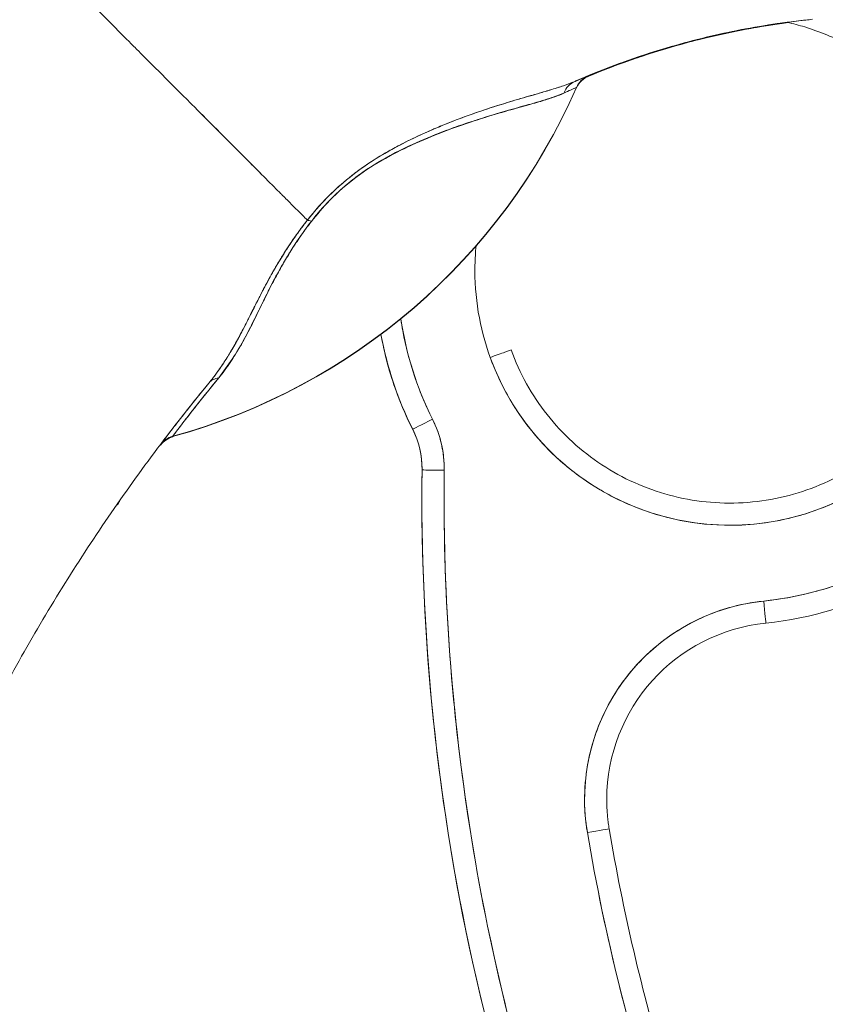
# Model space of a CAD drawing. Header units: inches. Extents: x 15 to 424, y 13 to 263.
# Tile 92 of 125: x 224.742 to 225.458, y 162.58 to 163.455. Entities that reach past the tile are written whole.
import ezdxf

# ---------------------------------------------------------------- set-up
doc = ezdxf.new("R2010")
doc.units = ezdxf.units.IN
doc.header["$LTSCALE"] = 26
doc.header["$MEASUREMENT"] = 0
doc.layers.add('Visible (ANSI)', color=7, linetype='Continuous', lineweight=5)
doc.layers.add('Visible Narrow (ANSI)', color=7, linetype='Continuous', lineweight=5)

msp = doc.modelspace()

# ---------------------------------------------------------------- linework, layer by layer
at = {"layer": 'Visible (ANSI)'}
for p, q in [((225.23676, 163.39507), (225.23676, 163.39527)), ((225.07274, 163.34013), (225.07274, 163.34014)), ((225.07274, 163.34014), (225.07274, 163.34013)), ((225.05352, 163.32857), (225.05352, 163.32859)), ((225.05352, 163.32859), (225.05352, 163.32857)), ((225.05353, 163.32858), (225.05353, 163.32859)), ((225.05353, 163.32859), (225.05353, 163.32858)), ((225.07294, 163.33552), (225.07294, 163.33555)), ((225.07294, 163.33555), (225.07294, 163.33552)), ((225.17863, 163.16193), (225.17863, 163.16193)), ((225.09126, 163.0915), (225.09126, 163.09125)), ((225.09126, 163.09125), (225.09126, 163.0915)), ((225.09959, 163.05524), (225.09959, 163.05524)), ((225.09943, 163.03047), (225.09943, 163.03072)), ((224.82878, 163.02423), (224.82836, 163.02423)), ((224.82858, 163.02454), (224.82878, 163.02454)), ((224.83073, 163.02734), (224.83094, 163.02734)), ((224.83094, 163.02765), (224.83074, 163.02765))]:
    msp.add_line(p, q, dxfattribs=at)
for centre, radius, start, end in [((225.25518, 163.38707), 0.02008, 112.54385, 156.33163), ((225.25518, 163.38676), 0.02008, 112.54384, 156.33164), ((225.02086, 163.05627), 0.09843, 359.26587, 26.59675), ((225.02086, 163.05625), 0.07874, 359.26587, 26.59675), ((225.02086, 163.05625), 0.07874, 359.26587, 26.59675), ((225.02086, 163.056), 0.07874, 0.0912, 26.59675), ((225.02086, 163.056), 0.07874, 0.0912, 26.59675), ((224.88329, 163.06554), 0.02008, 105.36014, 142.95082), ((224.88329, 163.06523), 0.02008, 105.36013, 142.95084), ((225.02086, 163.05597), 0.09843, 0.01325, 0.08756), ((225.3729, 163.23251), 0.31496, 275.85394, 319.96698)]:
    msp.add_arc(centre, radius, start, end, dxfattribs=at)
for centre, major_axis, ratio, start_param, end_param in [((225.45575, 163.43949), (-0.1273, -0.01198), 0.13327, 4.772659, 4.820642), ((225.24347, 163.3822), (-0.00797, 0.01843), 0.957433, 0.004464, 0.766525), ((225.24347, 163.3822), (-0.00797, 0.01843), 0.957433, 0.004466, 0.766526), ((225.25509, 163.38705), (0.00807, 0.01839), 0.999989, 0.80699, 1.570796), ((225.25509, 163.38705), (-0.0077, 0.01854), 0.999939, 0, 0.763796), ((225.25509, 163.3867), (-0.01839, 0.00807), 0.999983, 5.519389, 6.283185), ((225.25509, 163.3867), (-0.0077, 0.01854), 0.999928, 0, 0.763801), ((223.91644, 162.85506), (1.33104, 0.55056), 0.001182, 6.282701, 6.294638), ((223.92219, 162.85711), (1.32529, 0.54819), 0.001172, 6.270746, 6.282735), ((224.73197, 163.6164), (0.50479, -0.22132), 0.999999, 5.393676, 6.283185), ((224.73197, 163.61654), (0.55118, 0), 0.999774, 4.980883, 5.869821), ((224.73197, 163.61654), (-0.55118, 0), 0.999774, 1.83929, 2.7281), ((223.79666, 162.87073), (1.44013, 0.5244), 0.001203, 6.282742, 6.293855), ((223.79657, 162.87046), (1.44022, 0.52436), 0.001191, 6.271644, 6.282757), ((225.3729, 163.23253), (0.21277, 0.0773), 0.999999, 3.141593, 6.283185), ((225.01108, 163.26453), (-0.01591, 0.01225), 0.235613, 5.543792, 5.861136), ((225.01108, 163.26453), (0.01591, -0.01225), 0.235645, 2.402392, 2.719776), ((225.3729, 163.23253), (-0.29214, -0.04293), 0.999999, 0, 0.31831), ((225.37285, 163.23225), (-0.28159, -0.141), 1, 5.99941, 6.283185), ((225.3729, 163.23226), (-0.30985, -0.05653), 0.999999, 0, 0.283747), ((225.3729, 163.23251), (-0.28163, -0.14101), 1, 6.000149, 6.283185), ((225.37285, 163.2325), (-0.30976, -0.05674), 0.999999, 0, 0.283074), ((225.16012, 163.15521), (0.0185, 0.00672), 0.001197, 6.28275, 7.853547), ((224.92581, 163.11978), (-0.01553, 0.01273), 0.762042, 5.651821, 6.281349), ((224.92581, 163.11978), (-0.01553, 0.01273), 0.762042, 5.651822, 6.281349), ((225.10887, 163.10031), (-0.0176, -0.00881), 0.001139, 4.711819, 6.282615), ((225.10887, 163.10031), (-0.0176, -0.00881), 0.001139, 4.711819, 6.282615), ((225.10887, 163.10006), (-0.0176, -0.00881), 0.001139, 0.106524, 0.106684), ((225.10887, 163.10006), (-0.0176, -0.00881), 0.001139, 0.106524, 0.106684), ((224.88351, 163.06587), (-0.00533, 0.01935), 0.999887, 0, 0.655638), ((224.88352, 163.06587), (-0.01602, 0.0121), 0.999467, 5.627518, 6.283185), ((224.88352, 163.0655), (-0.00533, 0.01936), 0.999856, 0, 0.655679), ((224.88351, 163.0655), (-0.01602, 0.0121), 0.999531, 5.627547, 6.283185), ((225.32052, 163.67953), (-0.44255, -0.59463), 0.000759, 6.250815, 6.282163), ((225.32051, 163.67938), (-0.44254, -0.59448), 0.000762, 6.250814, 6.282167), ((225.32051, 163.67908), (-0.44254, -0.59448), 0.00076, 6.282161, 6.313513), ((227.01282, 163.03072), (-1.91339, 0), 0.999999, 6.270372, 6.762512), ((227.01282, 163.03072), (-1.91339, 0), 0.999999, 6.270372, 6.762512), ((225.11927, 163.05499), (-0.01968, 0.00025), 0.001273, 4.712405, 6.283202), ((225.11927, 163.05499), (-0.01968, 0.00025), 0.001273, 4.712405, 6.283202), ((227.01282, 163.03075), (-1.8937, 0), 0.999999, 6.270372, 6.762512), ((225.3729, 163.23253), (0.29374, 0.03012), 0.999999, 4.712389, 5.482307), ((227.01282, 163.03047), (-1.91339, 0), 0.999999, 0, 0.479327), ((224.8327, 163.02772), (0.02823, 0.04034), 0.028435, 1.592532, 1.669619), ((224.8327, 163.02731), (0.02823, 0.04034), 0.029662, 1.590778, 1.667866), ((225.42108, 162.76256), (-0.1747, -0.02944), 0.999999, 4.647638, 6.283185), ((225.40301, 162.93877), (0.00201, -0.01958), 0.00013, 0.001267, 1.572063), ((225.40301, 162.93877), (0.00201, -0.01958), 0.00013, 0.001267, 1.572063), ((225.42108, 162.76253), (-0.15666, -0.01606), 0.999999, 4.712389, 6.181015), ((225.24638, 162.7331), (0.01941, 0.00327), 0.001256, 6.282974, 7.85377), ((225.24638, 162.7331), (0.01941, 0.00327), 0.001256, 6.282974, 7.85377), ((227.01282, 163.03075), (-1.79134, 0), 0.999999, 0.166921, 0.479327)]:
    msp.add_ellipse(centre, major_axis=major_axis, ratio=ratio, start_param=start_param, end_param=end_param, dxfattribs=at)
for points, knots in [([(224.56997, 162.80763), (224.57939, 162.83459), (224.58795, 162.8619), (224.59588, 162.88965), (224.60381, 162.9174), (224.6111, 162.94558), (224.61799, 162.97423), (224.62488, 163.00289), (224.63137, 163.03201), (224.63766, 163.06161), (224.64396, 163.09121), (224.65008, 163.12128), (224.65621, 163.15178), (224.66234, 163.18229), (224.66849, 163.21323), (224.67485, 163.24453), (224.68122, 163.27583), (224.68779, 163.30749), (224.69475, 163.33942), (224.7017, 163.37134), (224.70904, 163.40353), (224.71691, 163.43585), (224.72478, 163.46816), (224.73318, 163.5006), (224.74223, 163.53302)], [0, 0, 0, 0, 0.125006, 0.125006, 0.125006, 0.250011, 0.250011, 0.250011, 0.375017, 0.375017, 0.375017, 0.500022, 0.500022, 0.500022, 0.625028, 0.625028, 0.625028, 0.750033, 0.750033, 0.750033, 0.875039, 0.875039, 0.875039, 1, 1, 1, 1]), ([(224.99775, 163.27724), (224.99713, 163.27786), (224.9965, 163.27849), (224.99586, 163.27913), (224.99387, 163.28112), (224.99177, 163.28323), (224.98955, 163.28545), (224.98731, 163.28768), (224.98496, 163.29004), (224.9825, 163.2925), (224.98002, 163.29499), (224.97743, 163.29758), (224.97473, 163.30029), (224.97369, 163.30132), (224.97264, 163.30237), (224.97158, 163.30344), (224.96701, 163.30801), (224.96217, 163.31285), (224.95708, 163.31796), (224.95391, 163.32113), (224.95064, 163.3244), (224.94729, 163.32776), (224.94392, 163.33114), (224.94046, 163.33461), (224.93691, 163.33817), (224.93335, 163.34173), (224.92971, 163.34538), (224.92598, 163.34912), (224.92226, 163.35285), (224.91846, 163.35666), (224.91457, 163.36056), (224.90832, 163.36683), (224.90185, 163.37332), (224.89518, 163.38), (224.89365, 163.38153), (224.89211, 163.38307), (224.89056, 163.38463), (224.88243, 163.39277), (224.87402, 163.40118), (224.86539, 163.40983), (224.85957, 163.41565), (224.85365, 163.42157), (224.84765, 163.42757), (224.845, 163.43023), (224.84233, 163.4329), (224.83964, 163.43559), (224.83122, 163.44402), (224.82265, 163.4526), (224.81391, 163.46134), (224.80799, 163.46726), (224.802, 163.47325), (224.79595, 163.4793), (224.79356, 163.48169), (224.79116, 163.48409), (224.78875, 163.48649), (224.78077, 163.49448), (224.77271, 163.50254), (224.76471, 163.51054), (224.75712, 163.51813), (224.74958, 163.52567), (224.74223, 163.53302)], [0, 0, 0, 0, 0.014459, 0.014459, 0.014459, 0.059138, 0.059138, 0.059138, 0.104088, 0.104088, 0.104088, 0.149346, 0.149346, 0.149346, 0.166667, 0.166667, 0.166667, 0.24084, 0.24084, 0.24084, 0.286952, 0.286952, 0.286952, 0.333189, 0.333189, 0.333189, 0.379462, 0.379462, 0.379462, 0.425634, 0.425634, 0.425634, 0.5, 0.5, 0.5, 0.517058, 0.517058, 0.517058, 0.606463, 0.606463, 0.606463, 0.666667, 0.666667, 0.666667, 0.693307, 0.693307, 0.693307, 0.776792, 0.776792, 0.776792, 0.833333, 0.833333, 0.833333, 0.855634, 0.855634, 0.855634, 0.929684, 0.929684, 0.929684, 1, 1, 1, 1]), ([(224.74223, 163.53302), (224.74958, 163.52567), (224.75711, 163.51814), (224.76471, 163.51054), (224.7727, 163.50254), (224.78076, 163.49448), (224.78875, 163.48649), (224.79114, 163.4841), (224.79352, 163.48172), (224.79589, 163.47936), (224.80196, 163.47329), (224.80797, 163.46728), (224.81391, 163.46134), (224.82265, 163.4526), (224.83122, 163.44401), (224.83964, 163.43559), (224.84232, 163.43291), (224.84499, 163.43023), (224.84765, 163.42758), (224.85365, 163.42157), (224.85957, 163.41565), (224.86539, 163.40983), (224.87402, 163.40118), (224.88243, 163.39277), (224.89056, 163.38463), (224.89211, 163.38308), (224.89365, 163.38154), (224.89517, 163.38001), (224.90184, 163.37332), (224.90831, 163.36683), (224.91457, 163.36056), (224.92234, 163.35277), (224.92979, 163.3453), (224.93688, 163.33819), (224.94398, 163.33107), (224.95073, 163.32432), (224.95708, 163.31796), (224.96218, 163.31285), (224.96702, 163.308), (224.97158, 163.30343), (224.97265, 163.30237), (224.97369, 163.30132), (224.97473, 163.30029), (224.97743, 163.29758), (224.98002, 163.29499), (224.9825, 163.2925), (224.98496, 163.29004), (224.98731, 163.28768), (224.98955, 163.28545), (224.99177, 163.28322), (224.99387, 163.28112), (224.99586, 163.27913), (224.9965, 163.27849), (224.99713, 163.27786), (224.99775, 163.27724)], [0, 0, 0, 0, 0.070424, 0.070424, 0.070424, 0.144534, 0.144534, 0.144534, 0.166667, 0.166667, 0.166667, 0.223344, 0.223344, 0.223344, 0.306735, 0.306735, 0.306735, 0.333333, 0.333333, 0.333333, 0.393546, 0.393546, 0.393546, 0.482972, 0.482972, 0.482972, 0.5, 0.5, 0.5, 0.574384, 0.574384, 0.574384, 0.666667, 0.666667, 0.666667, 0.759127, 0.759127, 0.759127, 0.833333, 0.833333, 0.833333, 0.850626, 0.850626, 0.850626, 0.89589, 0.89589, 0.89589, 0.940848, 0.940848, 0.940848, 0.985537, 0.985537, 0.985537, 1, 1, 1, 1]), ([(225.44041, 163.45506), (225.43462, 163.45443), (225.42883, 163.45373), (225.42305, 163.45296), (225.40186, 163.45014), (225.38075, 163.44633), (225.3598, 163.44155), (225.33886, 163.43677), (225.31808, 163.43101), (225.29756, 163.42429), (225.27704, 163.41757), (225.25678, 163.40987), (225.23687, 163.40123), (225.23639, 163.40102), (225.2359, 163.40081), (225.23542, 163.4006)], [0, 0, 0, 0, 0.082787, 0.082787, 0.082787, 0.386071, 0.386071, 0.386071, 0.689355, 0.689355, 0.689355, 0.992639, 0.992639, 0.992639, 1, 1, 1, 1]), ([(225.23542, 163.4006), (225.26822, 163.41492), (225.30197, 163.42666), (225.33628, 163.43575), (225.37058, 163.44484), (225.40543, 163.45128), (225.44041, 163.45506)], [0, 0, 0, 0, 0.5, 0.5, 0.5, 1, 1, 1, 1]), ([(225.42485, 163.45287), (225.3951, 163.44894), (225.36549, 163.44308), (225.33628, 163.43531), (225.30553, 163.42712), (225.27521, 163.41681), (225.24564, 163.40442)], [0.0741804, 0.0741804, 0.0741804, 0.0741804, 0.5, 0.5, 0.5, 0.9482269, 0.9482269, 0.9482269, 0.9482269]), ([(225.24564, 163.40442), (225.26272, 163.41157), (225.28005, 163.41804), (225.29756, 163.4238), (225.31808, 163.43055), (225.33886, 163.43633), (225.3598, 163.44114), (225.38075, 163.44594), (225.40186, 163.44977), (225.42305, 163.45263), (225.42365, 163.45271), (225.42425, 163.45279), (225.42485, 163.45287)], [0.0517781, 0.0517781, 0.0517781, 0.0517781, 0.3106448, 0.3106448, 0.3106448, 0.613929, 0.613929, 0.613929, 0.9172132, 0.9172132, 0.9172132, 0.9258162, 0.9258162, 0.9258162, 0.9258162]), ([(225.44041, 163.45506), (225.41837, 163.45266), (225.39637, 163.44921), (225.37461, 163.44472), (225.36999, 163.44377), (225.36537, 163.44277), (225.36076, 163.44172), (225.35219, 163.43977), (225.34365, 163.43766), (225.33516, 163.43539), (225.32678, 163.43315), (225.31843, 163.43075), (225.31014, 163.4282), (225.2975, 163.42431), (225.28496, 163.42006), (225.27256, 163.41546), (225.26413, 163.41234), (225.25577, 163.40906), (225.24748, 163.40561)], [0, 0, 0, 0, 0.333333, 0.333333, 0.333333, 0.404238, 0.404238, 0.404238, 0.536303, 0.536303, 0.536303, 0.666667, 0.666667, 0.666667, 0.865191, 0.865191, 0.865191, 1, 1, 1, 1]), ([(225.24748, 163.4053), (225.25577, 163.40874), (225.26413, 163.41203), (225.27255, 163.41515), (225.28496, 163.41975), (225.2975, 163.424), (225.31014, 163.42789), (225.31844, 163.43044), (225.32678, 163.43284), (225.33516, 163.43508), (225.34366, 163.43735), (225.3522, 163.43946), (225.36079, 163.44141), (225.36538, 163.44246), (225.36999, 163.44346), (225.37462, 163.44441), (225.39124, 163.44784), (225.40801, 163.45066), (225.42482, 163.45288)], [0, 0, 0, 0, 0.1347829, 0.1347829, 0.1347829, 0.3333333, 0.3333333, 0.3333333, 0.4636854, 0.4636854, 0.4636854, 0.5958565, 0.5958565, 0.5958565, 0.6666667, 0.6666667, 0.6666667, 0.9213598, 0.9213598, 0.9213598, 0.9213598]), ([(225.58567, 163.30984), (225.58084, 163.32306), (225.57493, 163.3356), (225.56787, 163.34757), (225.56081, 163.35953), (225.55259, 163.37091), (225.54342, 163.38143), (225.53424, 163.39194), (225.5241, 163.40159), (225.51315, 163.41023), (225.50221, 163.41886), (225.49046, 163.42649), (225.47811, 163.43298), (225.46576, 163.43946), (225.45281, 163.4448), (225.43947, 163.4489), (225.43436, 163.45047), (225.42919, 163.45187), (225.42397, 163.45307)], [0, 0, 0, 0, 0.0588235, 0.0588235, 0.0588235, 0.1176471, 0.1176471, 0.1176471, 0.1764706, 0.1764706, 0.1764706, 0.2352941, 0.2352941, 0.2352941, 0.2941176, 0.2941176, 0.2941176, 0.3166876, 0.3166876, 0.3166876, 0.3166876]), ([(225.23542, 163.4006), (225.23095, 163.39867), (225.22566, 163.39676), (225.21935, 163.39476), (225.2174, 163.39414), (225.21535, 163.39351), (225.21321, 163.39286), (225.21139, 163.39231), (225.20949, 163.39175), (225.20754, 163.39117), (225.20275, 163.38976), (225.1976, 163.38827), (225.19227, 163.38673), (225.1889, 163.38575), (225.18546, 163.38475), (225.18199, 163.38372), (225.17944, 163.38297), (225.17687, 163.3822), (225.17429, 163.38141), (225.17386, 163.38128), (225.17343, 163.38115), (225.173, 163.38102), (225.16504, 163.37858), (225.15697, 163.37598), (225.14879, 163.37316), (225.14846, 163.37304), (225.14813, 163.37293), (225.1478, 163.37281), (225.13827, 163.36951), (225.12859, 163.36589), (225.11897, 163.36197), (225.11686, 163.36111), (225.11474, 163.36023), (225.11263, 163.35934), (225.11149, 163.35886), (225.11036, 163.35837), (225.10922, 163.35788), (225.10017, 163.35398), (225.09123, 163.34981), (225.08253, 163.34534), (225.08111, 163.34462), (225.0797, 163.34388), (225.0783, 163.34314), (225.06764, 163.3375), (225.05739, 163.3314), (225.04787, 163.32476), (225.04747, 163.32449), (225.04707, 163.32421), (225.04668, 163.32393), (225.03682, 163.31696), (225.02777, 163.30941), (225.01962, 163.30156), (225.01147, 163.29372), (225.0042, 163.28559), (224.99775, 163.27724)], [0, 0, 0, 0, 0.095523, 0.095523, 0.095523, 0.125, 0.125, 0.125, 0.150006, 0.150006, 0.150006, 0.211266, 0.211266, 0.211266, 0.25, 0.25, 0.25, 0.278579, 0.278579, 0.278579, 0.283368, 0.283368, 0.283368, 0.371453, 0.371453, 0.371453, 0.375, 0.375, 0.375, 0.477463, 0.477463, 0.477463, 0.5, 0.5, 0.5, 0.512193, 0.512193, 0.512193, 0.609209, 0.609209, 0.609209, 0.625, 0.625, 0.625, 0.744987, 0.744987, 0.744987, 0.75, 0.75, 0.75, 0.875, 0.875, 0.875, 1, 1, 1, 1]), ([(225.23542, 163.4006), (225.23272, 163.39943), (225.22978, 163.39831), (225.22666, 163.39721), (225.22297, 163.39591), (225.21902, 163.39464), (225.21488, 163.39337), (225.21333, 163.3929), (225.21175, 163.39242), (225.21015, 163.39194), (225.20668, 163.39091), (225.2031, 163.38987), (225.19943, 163.38881), (225.19302, 163.38695), (225.18634, 163.38503), (225.17948, 163.38297), (225.17107, 163.38046), (225.16239, 163.37775), (225.15359, 163.37479), (225.15109, 163.37395), (225.14857, 163.37309), (225.14605, 163.37221), (225.13885, 163.36969), (225.13159, 163.36699), (225.12436, 163.36413), (225.12017, 163.36248), (225.11598, 163.36076), (225.11181, 163.35899), (225.10638, 163.35668), (225.10099, 163.35427), (225.09565, 163.35177), (225.08982, 163.34904), (225.08406, 163.34619), (225.07841, 163.3432), (225.07461, 163.34119), (225.07087, 163.33912), (225.06719, 163.33699), (225.0604, 163.33306), (225.05384, 163.32892), (225.04763, 163.32459), (225.04488, 163.32268), (225.04221, 163.32073), (225.03959, 163.31874), (225.03307, 163.31376), (225.02689, 163.3085), (225.02094, 163.30283), (225.01898, 163.30096), (225.01704, 163.29904), (225.01513, 163.29709), (225.00894, 163.29076), (225.00308, 163.28402), (224.99775, 163.27724)], [0, 0, 0, 0, 0.047704, 0.047704, 0.047704, 0.103949, 0.103949, 0.103949, 0.125, 0.125, 0.125, 0.170549, 0.170549, 0.170549, 0.25, 0.25, 0.25, 0.347289, 0.347289, 0.347289, 0.375, 0.375, 0.375, 0.454119, 0.454119, 0.454119, 0.5, 0.5, 0.5, 0.559712, 0.559712, 0.559712, 0.625, 0.625, 0.625, 0.668948, 0.668948, 0.668948, 0.75, 0.75, 0.75, 0.785781, 0.785781, 0.785781, 0.875, 0.875, 0.875, 0.904424, 0.904424, 0.904424, 1, 1, 1, 1]), ([(225.24739, 163.4056), (225.24719, 163.40553), (225.24663, 163.40531), (225.24563, 163.4049), (225.24559, 163.40489), (225.24555, 163.40487), (225.2455, 163.40485), (225.24451, 163.40445), (225.24313, 163.40388), (225.24148, 163.40318), (225.23977, 163.40246), (225.23776, 163.40161), (225.23542, 163.4006)], [0, 0, 0, 0, 0.333333, 0.333333, 0.333333, 0.347376, 0.347376, 0.347376, 0.666667, 0.666667, 0.666667, 1, 1, 1, 1]), ([(225.24739, 163.4056), (225.24732, 163.40558), (225.24703, 163.40546), (225.24651, 163.40526), (225.24633, 163.40519), (225.24612, 163.4051), (225.24589, 163.40501), (225.24505, 163.40467), (225.24388, 163.40419), (225.24235, 163.40355), (225.24221, 163.40349), (225.24207, 163.40343), (225.24192, 163.40337), (225.24018, 163.40264), (225.23801, 163.40172), (225.23542, 163.4006)], [0, 0, 0, 0, 0.246085, 0.246085, 0.246085, 0.333333, 0.333333, 0.333333, 0.638792, 0.638792, 0.638792, 0.666667, 0.666667, 0.666667, 1, 1, 1, 1]), ([(225.24391, 163.40373), (225.24451, 163.40399), (225.24505, 163.40422), (225.2455, 163.40442), (225.24555, 163.40444), (225.24559, 163.40446), (225.24563, 163.40447), (225.24663, 163.4049), (225.24719, 163.40515), (225.24739, 163.40524)], [0.5065785, 0.5065785, 0.5065785, 0.5065785, 0.6526564, 0.6526564, 0.6526564, 0.6666667, 0.6666667, 0.6666667, 1, 1, 1, 1]), ([(225.24391, 163.40373), (225.2447, 163.40408), (225.24536, 163.40436), (225.24589, 163.40458), (225.24609, 163.40467), (225.24628, 163.40475), (225.24644, 163.40482), (225.247, 163.40506), (225.24731, 163.4052), (225.24739, 163.40524)], [0.4744954, 0.4744954, 0.4744954, 0.4744954, 0.6666667, 0.6666667, 0.6666667, 0.7424678, 0.7424678, 0.7424678, 1, 1, 1, 1]), ([(225.24748, 163.40561), (225.24748, 163.40562), (225.24746, 163.40562), (225.24742, 163.40561), (225.24741, 163.4056), (225.2474, 163.4056), (225.24739, 163.4056)], [0, 0, 0, 0, 0.787547, 0.787547, 0.787547, 1, 1, 1, 1]), ([(225.24739, 163.40524), (225.24743, 163.40527), (225.24746, 163.40529), (225.24748, 163.4053), (225.24748, 163.4053), (225.24748, 163.4053), (225.24748, 163.4053)], [0, 0, 0, 0, 0.784452, 0.784452, 0.784452, 1, 1, 1, 1]), ([(225.00127, 163.27611), (225.00627, 163.28257), (225.01174, 163.28895), (225.0176, 163.29496), (225.02258, 163.30007), (225.02785, 163.30491), (225.03327, 163.3094), (225.03573, 163.31145), (225.03824, 163.31343), (225.04078, 163.31533), (225.04938, 163.32178), (225.05828, 163.32735), (225.06704, 163.3323), (225.06802, 163.33285), (225.069, 163.33339), (225.06997, 163.33393), (225.07821, 163.33848), (225.08632, 163.34241), (225.09421, 163.34595), (225.10366, 163.3502), (225.1128, 163.35389), (225.12153, 163.35715), (225.12723, 163.35928), (225.13275, 163.36122), (225.1381, 163.36301), (225.14189, 163.36428), (225.14559, 163.36549), (225.14919, 163.36663), (225.15783, 163.36938), (225.16591, 163.37179), (225.17341, 163.37396), (225.17961, 163.37576), (225.18542, 163.3774), (225.19082, 163.37893), (225.19131, 163.37907), (225.19181, 163.37921), (225.19229, 163.37934), (225.19748, 163.38081), (225.20228, 163.38218), (225.20667, 163.38351), (225.21061, 163.3847), (225.21423, 163.38586), (225.21752, 163.38703), (225.22044, 163.38807), (225.2231, 163.38912), (225.22549, 163.39019)], [0, 0, 0, 0, 0.067597, 0.067597, 0.067597, 0.125, 0.125, 0.125, 0.151167, 0.151167, 0.151167, 0.240091, 0.240091, 0.240091, 0.25, 0.25, 0.25, 0.333853, 0.333853, 0.333853, 0.434449, 0.434449, 0.434449, 0.5, 0.5, 0.5, 0.546484, 0.546484, 0.546484, 0.657929, 0.657929, 0.657929, 0.75, 0.75, 0.75, 0.758447, 0.758447, 0.758447, 0.848119, 0.848119, 0.848119, 0.928517, 0.928517, 0.928517, 1, 1, 1, 1]), ([(225.00127, 163.27611), (225.00686, 163.2836), (225.01325, 163.29078), (225.02037, 163.29774), (225.02749, 163.3047), (225.03534, 163.31143), (225.04386, 163.31761), (225.05238, 163.32379), (225.06156, 163.32942), (225.07114, 163.33456), (225.08072, 163.33971), (225.09068, 163.34439), (225.10079, 163.34872), (225.1109, 163.35304), (225.12116, 163.35702), (225.13137, 163.36067), (225.14158, 163.36431), (225.15176, 163.36761), (225.16178, 163.37061), (225.1718, 163.3736), (225.18161, 163.37634), (225.19002, 163.3787), (225.19842, 163.38107), (225.20546, 163.38305), (225.21129, 163.38493), (225.21712, 163.38681), (225.22176, 163.38859), (225.22549, 163.39019)], [0, 0, 0, 0, 0.111111, 0.111111, 0.111111, 0.222222, 0.222222, 0.222222, 0.333333, 0.333333, 0.333333, 0.444444, 0.444444, 0.444444, 0.555556, 0.555556, 0.555556, 0.666667, 0.666667, 0.666667, 0.777778, 0.777778, 0.777778, 0.888889, 0.888889, 0.888889, 1, 1, 1, 1]), ([(225.22549, 163.39019), (225.22808, 163.39136), (225.23026, 163.39232), (225.23198, 163.39308), (225.23379, 163.39388), (225.23511, 163.39445), (225.23588, 163.39478), (225.23636, 163.39499), (225.23663, 163.3951), (225.2367, 163.39512)], [0, 0, 0, 0, 0.370836, 0.370836, 0.370836, 0.760631, 0.760631, 0.760631, 1, 1, 1, 1]), ([(225.22549, 163.39019), (225.22789, 163.39132), (225.22986, 163.39217), (225.2315, 163.39287), (225.23314, 163.39357), (225.23442, 163.39414), (225.23529, 163.39452), (225.23615, 163.39491), (225.23661, 163.3951), (225.2367, 163.39512)], [0, 0, 0, 0, 0.333333, 0.333333, 0.333333, 0.666667, 0.666667, 0.666667, 1, 1, 1, 1]), ([(225.16012, 163.15523), (225.16495, 163.14201), (225.17086, 163.12947), (225.17792, 163.1175), (225.18498, 163.10554), (225.1932, 163.09416), (225.20237, 163.08364), (225.21155, 163.07313), (225.22169, 163.06348), (225.23264, 163.05484), (225.24358, 163.04621), (225.25533, 163.03858), (225.26768, 163.03209), (225.28003, 163.02561), (225.29298, 163.02027), (225.30632, 163.01617), (225.31965, 163.01207), (225.33336, 163.0092), (225.34722, 163.00762), (225.36108, 163.00604), (225.37509, 163.00574), (225.389, 163.00673), (225.40292, 163.00772), (225.41674, 163.01001), (225.43023, 163.01354), (225.44373, 163.01707), (225.45689, 163.02186), (225.46951, 163.02781), (225.48212, 163.03376), (225.49419, 163.04088), (225.50549, 163.04906), (225.5168, 163.05723), (225.52735, 163.06644), (225.53696, 163.07655), (225.54657, 163.08666), (225.55525, 163.09767), (225.56284, 163.10937), (225.57042, 163.12107), (225.57693, 163.13348), (225.58224, 163.14638), (225.58755, 163.15928), (225.59166, 163.17267), (225.59451, 163.18632), (225.59735, 163.19997), (225.59894, 163.21388), (225.59922, 163.22783), (225.59951, 163.24178), (225.5985, 163.25578), (225.59624, 163.26949), (225.59397, 163.2832), (225.59045, 163.29661), (225.58567, 163.30984)], [0, 0, 0, 0, 0.058824, 0.058824, 0.058824, 0.117647, 0.117647, 0.117647, 0.176471, 0.176471, 0.176471, 0.235294, 0.235294, 0.235294, 0.294118, 0.294118, 0.294118, 0.352941, 0.352941, 0.352941, 0.411765, 0.411765, 0.411765, 0.470588, 0.470588, 0.470588, 0.529412, 0.529412, 0.529412, 0.588235, 0.588235, 0.588235, 0.647059, 0.647059, 0.647059, 0.705882, 0.705882, 0.705882, 0.764706, 0.764706, 0.764706, 0.823529, 0.823529, 0.823529, 0.882353, 0.882353, 0.882353, 0.941176, 0.941176, 0.941176, 1, 1, 1, 1]), ([(224.99775, 163.27724), (224.99681, 163.27604), (224.99587, 163.27482), (224.99494, 163.2736), (224.99234, 163.27018), (224.98977, 163.26667), (224.98724, 163.26308), (224.98458, 163.25931), (224.98196, 163.25545), (224.9794, 163.25152), (224.97762, 163.24878), (224.97587, 163.24601), (224.97416, 163.24322), (224.97328, 163.24178), (224.9724, 163.24034), (224.97154, 163.23889), (224.96886, 163.2344), (224.96626, 163.22984), (224.96374, 163.22525), (224.96109, 163.22042), (224.95852, 163.21554), (224.95601, 163.21065), (224.95524, 163.20915), (224.95447, 163.20764), (224.95371, 163.20613), (224.95187, 163.2025), (224.95005, 163.19887), (224.94824, 163.19525), (224.94558, 163.18992), (224.94292, 163.18461), (224.94016, 163.17932), (224.9383, 163.17576), (224.9364, 163.17221), (224.93442, 163.16867), (224.93332, 163.16669), (224.93219, 163.16471), (224.93104, 163.16274), (224.92785, 163.15731), (224.92448, 163.15191), (224.92083, 163.1466), (224.91756, 163.14184), (224.91408, 163.13714), (224.9103, 163.13253)], [0, 0, 0, 0, 0.028646, 0.028646, 0.028646, 0.108264, 0.108264, 0.108264, 0.191862, 0.191862, 0.191862, 0.25, 0.25, 0.25, 0.279904, 0.279904, 0.279904, 0.37246, 0.37246, 0.37246, 0.469969, 0.469969, 0.469969, 0.5, 0.5, 0.5, 0.572304, 0.572304, 0.572304, 0.678496, 0.678496, 0.678496, 0.75, 0.75, 0.75, 0.790087, 0.790087, 0.790087, 0.900698, 0.900698, 0.900698, 1, 1, 1, 1]), ([(224.99775, 163.27724), (224.99016, 163.26759), (224.98336, 163.25777), (224.97725, 163.24817), (224.97717, 163.24803), (224.97708, 163.2479), (224.97699, 163.24776), (224.97138, 163.2389), (224.96636, 163.2302), (224.9616, 163.22134), (224.96128, 163.22074), (224.96096, 163.22014), (224.96063, 163.21953), (224.95885, 163.21619), (224.95711, 163.21281), (224.95538, 163.20942), (224.95421, 163.20711), (224.95304, 163.2048), (224.95188, 163.20248), (224.94984, 163.19841), (224.94781, 163.19434), (224.94576, 163.19026), (224.94524, 163.18922), (224.94471, 163.18818), (224.94418, 163.18713), (224.94194, 163.1827), (224.93965, 163.17828), (224.93728, 163.17388), (224.93514, 163.16992), (224.93294, 163.16597), (224.93062, 163.16204), (224.93041, 163.16168), (224.93019, 163.16132), (224.92998, 163.16096), (224.92805, 163.15772), (224.92605, 163.15449), (224.92395, 163.15128), (224.92175, 163.1479), (224.91945, 163.14455), (224.91703, 163.14124), (224.91488, 163.1383), (224.91264, 163.13539), (224.9103, 163.13253)], [0, 0, 0, 0, 0.2, 0.2, 0.2, 0.202822, 0.202822, 0.202822, 0.387433, 0.387433, 0.387433, 0.4, 0.4, 0.4, 0.469613, 0.469613, 0.469613, 0.517, 0.517, 0.517, 0.6, 0.6, 0.6, 0.621251, 0.621251, 0.621251, 0.71154, 0.71154, 0.71154, 0.792621, 0.792621, 0.792621, 0.8, 0.8, 0.8, 0.866842, 0.866842, 0.866842, 0.937291, 0.937291, 0.937291, 1, 1, 1, 1]), ([(224.919, 163.13704), (224.92258, 163.1414), (224.92591, 163.14592), (224.92907, 163.15062), (224.93242, 163.1556), (224.93558, 163.16078), (224.93863, 163.16617), (224.94155, 163.17132), (224.94436, 163.17665), (224.94717, 163.18218), (224.94969, 163.18713), (224.95219, 163.19224), (224.95481, 163.19752), (224.95502, 163.19793), (224.95523, 163.19835), (224.95544, 163.19877), (224.95764, 163.20319), (224.95986, 163.20769), (224.96217, 163.21229), (224.96446, 163.21686), (224.96685, 163.22152), (224.96938, 163.22626), (224.97168, 163.23055), (224.9741, 163.23491), (224.97666, 163.23932), (224.97898, 163.24331), (224.98143, 163.24735), (224.98401, 163.25142), (224.98635, 163.2551), (224.98879, 163.25881), (224.99135, 163.26252), (224.99367, 163.26589), (224.99609, 163.26926), (224.99861, 163.27261), (224.99948, 163.27378), (225.00037, 163.27494), (225.00127, 163.27611)], [0, 0, 0, 0, 0.123264, 0.123264, 0.123264, 0.254167, 0.254167, 0.254167, 0.37913, 0.37913, 0.37913, 0.491157, 0.491157, 0.491157, 0.5, 0.5, 0.5, 0.593399, 0.593399, 0.593399, 0.686267, 0.686267, 0.686267, 0.770296, 0.770296, 0.770296, 0.846506, 0.846506, 0.846506, 0.915548, 0.915548, 0.915548, 0.978208, 0.978208, 0.978208, 1, 1, 1, 1]), ([(224.919, 163.13704), (224.92737, 163.14791), (224.93508, 163.15948), (224.94163, 163.17125), (224.94818, 163.18303), (224.95356, 163.19499), (224.95944, 163.20707), (224.96532, 163.21914), (224.97171, 163.23132), (224.97868, 163.24297), (224.98565, 163.25461), (224.99321, 163.26571), (225.00127, 163.27611)], [0, 0, 0, 0, 0.25, 0.25, 0.25, 0.5, 0.5, 0.5, 0.75, 0.75, 0.75, 1, 1, 1, 1]), ([(225.14757, 163.25435), (225.14702, 163.24867), (225.14668, 163.24296), (225.14657, 163.23724), (225.14628, 163.22329), (225.14729, 163.20928), (225.14955, 163.19558), (225.15182, 163.18187), (225.15534, 163.16846), (225.16012, 163.15523)], [0.8582536, 0.8582536, 0.8582536, 0.8582536, 0.8823529, 0.8823529, 0.8823529, 0.9411765, 0.9411765, 0.9411765, 1, 1, 1, 1]), ([(225.17863, 163.16193), (225.18616, 163.14121), (225.19703, 163.1217), (225.22436, 163.0871), (225.24081, 163.07201), (225.27764, 163.04776), (225.298, 163.0386), (225.34059, 163.02717), (225.3628, 163.02489), (225.40682, 163.02743), (225.42863, 163.03225), (225.46961, 163.04852), (225.48879, 163.05995), (225.52258, 163.08828), (225.53719, 163.10517), (225.56035, 163.14269), (225.5689, 163.16331), (225.57771, 163.20039), (225.57959, 163.21645), (225.57959, 163.23251)], [0.348489, 0.348489, 0.348489, 0.348489, 0.668489, 0.668489, 0.988489, 0.988489, 1.308489, 1.308489, 1.628489, 1.628489, 1.948489, 1.948489, 2.268489, 2.268489, 2.588489, 2.588489, 2.908489, 2.908489, 3.141593, 3.141593, 3.141593, 3.141593]), ([(225.10887, 163.10034), (225.10267, 163.1127), (225.09739, 163.12538), (225.09299, 163.1385), (225.0886, 163.15161), (225.08508, 163.16518), (225.08255, 163.17879), (225.08188, 163.18239), (225.08128, 163.186), (225.08075, 163.18961)], [0, 0, 0, 0, 0.3333333, 0.3333333, 0.3333333, 0.6666667, 0.6666667, 0.6666667, 0.7548373, 0.7548373, 0.7548373, 0.7548373]), ([(225.06305, 163.17573), (225.06363, 163.17254), (225.06426, 163.16936), (225.0668, 163.15753), (225.06902, 163.14896), (225.07418, 163.13203), (225.07711, 163.12367), (225.08367, 163.10724), (225.0873, 163.09916), (225.09126, 163.09125)], [0.1804539, 0.1804539, 0.1804539, 0.1804539, 0.2113574, 0.2113574, 0.2956387, 0.2956387, 0.3799199, 0.3799199, 0.4642012, 0.4642012, 0.4642012, 0.4642012]), ([(224.87819, 163.08523), (224.87838, 163.08549), (224.87888, 163.08616), (224.87969, 163.08724), (224.88115, 163.08919), (224.88364, 163.09248), (224.88715, 163.09705), (224.8906, 163.10153), (224.89503, 163.10724), (224.90046, 163.11409), (224.90572, 163.12072), (224.91192, 163.12843), (224.919, 163.13704)], [0, 0, 0, 0, 0.15805, 0.15805, 0.15805, 0.445483, 0.445483, 0.445483, 0.727137, 0.727137, 0.727137, 1, 1, 1, 1]), ([(224.87819, 163.08523), (224.87865, 163.08582), (224.8805, 163.08834), (224.88377, 163.09263), (224.88704, 163.09692), (224.89174, 163.10301), (224.89765, 163.11052), (224.90355, 163.11803), (224.91067, 163.12694), (224.919, 163.13704)], [0, 0, 0, 0, 0.333333, 0.333333, 0.333333, 0.666667, 0.666667, 0.666667, 1, 1, 1, 1]), ([(224.9103, 163.13253), (224.89664, 163.11591), (224.88333, 163.09908), (224.87038, 163.08203), (224.85517, 163.06202), (224.84045, 163.04172), (224.8262, 163.02111), (224.81195, 163.00051), (224.79816, 162.9796), (224.78485, 162.95838), (224.77153, 162.93717), (224.75868, 162.91564), (224.74629, 162.89379), (224.7339, 162.87194), (224.72197, 162.84977), (224.71051, 162.82726), (224.69905, 162.80475), (224.68805, 162.7819), (224.67753, 162.7587)], [0, 0, 0, 0, 0.1456, 0.1456, 0.1456, 0.31648, 0.31648, 0.31648, 0.48736, 0.48736, 0.48736, 0.65824, 0.65824, 0.65824, 0.82912, 0.82912, 0.82912, 1, 1, 1, 1]), ([(224.9103, 163.13253), (224.90297, 163.12358), (224.89645, 163.11545), (224.89086, 163.10836), (224.88982, 163.10705), (224.88882, 163.10578), (224.88785, 163.10455), (224.88355, 163.09907), (224.87988, 163.09432), (224.8769, 163.09042), (224.87557, 163.08869), (224.87438, 163.08712), (224.87332, 163.08573), (224.87147, 163.0833), (224.87005, 163.08141), (224.86906, 163.08009), (224.86822, 163.07897), (224.86769, 163.07826), (224.86749, 163.07797)], [0, 0, 0, 0, 0.281412, 0.281412, 0.281412, 0.333333, 0.333333, 0.333333, 0.563955, 0.563955, 0.563955, 0.666667, 0.666667, 0.666667, 0.846576, 0.846576, 0.846576, 1, 1, 1, 1]), ([(225.11927, 163.05501), (225.11934, 163.06024), (225.119, 163.0654), (225.11824, 163.07057), (225.11747, 163.07574), (225.11629, 163.08091), (225.11472, 163.08589), (225.11315, 163.09087), (225.11121, 163.09567), (225.10887, 163.10034)], [0, 0, 0, 0, 0.333333, 0.333333, 0.333333, 0.666667, 0.666667, 0.666667, 1, 1, 1, 1]), ([(224.86749, 163.07797), (224.86746, 163.07793), (224.86743, 163.07789), (224.8674, 163.07785), (224.86731, 163.07772), (224.86726, 163.07765), (224.86726, 163.07764)], [0, 0, 0, 0, 0.216888, 0.216888, 0.216888, 1, 1, 1, 1]), ([(224.86726, 163.07733), (224.86726, 163.07733), (224.86727, 163.07733), (224.86727, 163.07734), (224.8673, 163.07737), (224.86737, 163.07746), (224.86749, 163.0776)], [0, 0, 0, 0, 0.211211, 0.211211, 0.211211, 1, 1, 1, 1]), ([(224.86778, 163.07798), (224.86778, 163.07797), (224.86777, 163.07797), (224.86777, 163.07797), (224.86787, 163.07809), (224.86825, 163.07859), (224.8687, 163.07916), (224.86929, 163.07994)], [0, 0, 0, 0, 0.00394923, 0.00394923, 0.02987613, 0.02987613, 0.08385348, 0.08385348, 0.08385348, 0.08385348]), ([(225.0996, 163.05625), (225.0996, 163.05618), (225.0996, 163.05611), (225.0996, 163.05598), (225.0996, 163.05591), (225.09959, 163.05578), (225.09959, 163.05571), (225.09959, 163.05557), (225.09959, 163.05551), (225.09959, 163.05537), (225.09959, 163.0553), (225.09959, 163.05524)], [3.14159266, 3.14159266, 3.14159266, 3.14159266, 3.14415524, 3.14415524, 3.14671782, 3.14671782, 3.1492804, 3.1492804, 3.15184299, 3.15184299, 3.15440557, 3.15440557, 3.15440557, 3.15440557]), ([(225.09959, 163.05524), (225.09957, 163.0536), (225.09955, 163.05197), (225.09952, 163.0487), (225.0995, 163.04707), (225.09948, 163.0438), (225.09947, 163.04216), (225.09945, 163.03889), (225.09944, 163.03726), (225.09943, 163.03399), (225.09943, 163.03236), (225.09943, 163.03072)], [6.27037239, 6.27037239, 6.27037239, 6.27037239, 6.27293498, 6.27293498, 6.27549756, 6.27549756, 6.27806014, 6.27806014, 6.28062272, 6.28062272, 6.28318531, 6.28318531, 6.28318531, 6.28318531]), ([(225.33253, 162.15741), (225.30863, 162.2034), (225.28669, 162.2502), (225.26666, 162.29791), (225.24664, 162.34563), (225.22854, 162.39425), (225.21247, 162.44351), (225.1964, 162.49276), (225.18237, 162.54265), (225.1704, 162.59303), (225.15843, 162.64342), (225.14852, 162.69429), (225.14072, 162.74551), (225.13292, 162.79673), (225.12722, 162.8483), (225.12364, 162.89991), (225.12007, 162.95153), (225.11861, 163.00319), (225.11927, 163.05501)], [0, 0, 0, 0, 0.166667, 0.166667, 0.166667, 0.333333, 0.333333, 0.333333, 0.5, 0.5, 0.5, 0.666667, 0.666667, 0.666667, 0.833333, 0.833333, 0.833333, 1, 1, 1, 1]), ([(225.59898, 163.0426), (225.5892, 163.03096), (225.57865, 163.0202), (225.56725, 163.01024), (225.55585, 163.00029), (225.54361, 162.99114), (225.53077, 162.98301), (225.51792, 162.97487), (225.50448, 162.96775), (225.49052, 162.9617), (225.47657, 162.95565), (225.46212, 162.95066), (225.4475, 162.94684), (225.43287, 162.94301), (225.41808, 162.94034), (225.40301, 162.9388)], [0, 0, 0, 0, 0.2, 0.2, 0.2, 0.4, 0.4, 0.4, 0.6, 0.6, 0.6, 0.8, 0.8, 0.8, 1, 1, 1, 1]), ([(225.40301, 162.9388), (225.39228, 162.93769), (225.38182, 162.93565), (225.37155, 162.93266), (225.36129, 162.92966), (225.35121, 162.92571), (225.3416, 162.92089), (225.33198, 162.91607), (225.32283, 162.91038), (225.31427, 162.9039), (225.3057, 162.89743), (225.29772, 162.89017), (225.29046, 162.88225), (225.2832, 162.87433), (225.27667, 162.86575), (225.27096, 162.85665), (225.26526, 162.84754), (225.26038, 162.83792), (225.25642, 162.82794), (225.25246, 162.81796), (225.2494, 162.80763), (225.24731, 162.79708), (225.24522, 162.78653), (225.24409, 162.77576), (225.24393, 162.76507), (225.24378, 162.75438), (225.24459, 162.74376), (225.24638, 162.73312)], [0, 0, 0, 0, 0.111111, 0.111111, 0.111111, 0.222222, 0.222222, 0.222222, 0.333333, 0.333333, 0.333333, 0.444444, 0.444444, 0.444444, 0.555556, 0.555556, 0.555556, 0.666667, 0.666667, 0.666667, 0.777778, 0.777778, 0.777778, 0.888889, 0.888889, 0.888889, 1, 1, 1, 1]), ([(225.2636, 162.76253), (225.2636, 162.76078), (225.26363, 162.75903), (225.26375, 162.75552), (225.26383, 162.75377), (225.26407, 162.75028), (225.26421, 162.74853), (225.26456, 162.74504), (225.26477, 162.7433), (225.26524, 162.73983), (225.2655, 162.7381), (225.26579, 162.73637)], [6.2831853, 6.2831853, 6.2831853, 6.2831853, 6.3165695, 6.3165695, 6.3499537, 6.3499537, 6.3833378, 6.3833378, 6.416722, 6.416722, 6.4501062, 6.4501062, 6.4501062, 6.4501062]), ([(225.24638, 162.73312), (225.25414, 162.68709), (225.26366, 162.64149), (225.27497, 162.59627), (225.28628, 162.55105), (225.29937, 162.5062), (225.31419, 162.46193), (225.32901, 162.41767), (225.34557, 162.37398), (225.36377, 162.33108), (225.38198, 162.28817), (225.40183, 162.24604), (225.42335, 162.20462)], [0, 0, 0, 0, 0.25, 0.25, 0.25, 0.5, 0.5, 0.5, 0.75, 0.75, 0.75, 1, 1, 1, 1]), ([(225.26579, 162.73637), (225.27192, 162.69998), (225.27919, 162.66379), (225.29597, 162.59193), (225.30548, 162.55626), (225.32672, 162.48558), (225.33844, 162.45057), (225.36405, 162.38136), (225.37793, 162.34716), (225.40781, 162.27968), (225.4238, 162.24641), (225.44082, 162.21367)], [0.1669209, 0.1669209, 0.1669209, 0.1669209, 0.229402, 0.229402, 0.2918832, 0.2918832, 0.3543643, 0.3543643, 0.4168455, 0.4168455, 0.4793266, 0.4793266, 0.4793266, 0.4793266])]:
    msp.add_open_spline(points, degree=3, knots=knots, dxfattribs=at)
for points in [[(225.42394, 163.45308), (225.42394, 163.45308), (225.42394, 163.45308), (225.42394, 163.45308)], [(225.2367, 163.39477), (225.23668, 163.39476), (225.23665, 163.39474), (225.23661, 163.39472)], [(225.20333, 163.38251), (225.20332, 163.3825), (225.20331, 163.38249), (225.2033, 163.38248)], [(224.99724, 163.27659), (224.99724, 163.27659), (224.99724, 163.27659), (224.99724, 163.27659)], [(224.87829, 163.08499), (224.87825, 163.08494), (224.87822, 163.0849), (224.87819, 163.08486)], [(224.86749, 163.0776), (224.86757, 163.0777), (224.86769, 163.07786), (224.86786, 163.07807)], [(224.86962, 163.08036), (224.86962, 163.08036), (224.86962, 163.08036), (224.86962, 163.08036)]]:
    msp.add_open_spline(points, degree=3, dxfattribs=at)
at = {"layer": 'Visible Narrow (ANSI)'}
msp.add_open_spline([(225.00139, 163.27606), (225.00639, 163.28252), (225.01856, 163.29671), (225.04111, 163.31647), (225.06766, 163.33316), (225.09512, 163.34645), (225.12295, 163.35773), (225.14966, 163.36689), (225.17317, 163.37387), (225.19205, 163.3791), (225.20651, 163.38322), (225.21738, 163.38672), (225.22304, 163.38895), (225.22542, 163.39002)], degree=3, knots=[-0.9815503, -0.9815503, -0.9815503, -0.9815503, -0.9151637, -0.8333163, -0.7460172, -0.6540194, -0.5554021, -0.4453313, -0.3360086, -0.2374666, -0.1495045, -0.0706196, -0.0004848, -0.0004848, -0.0004848, -0.0004848], dxfattribs=at)

doc.saveas('drawing.dxf')
